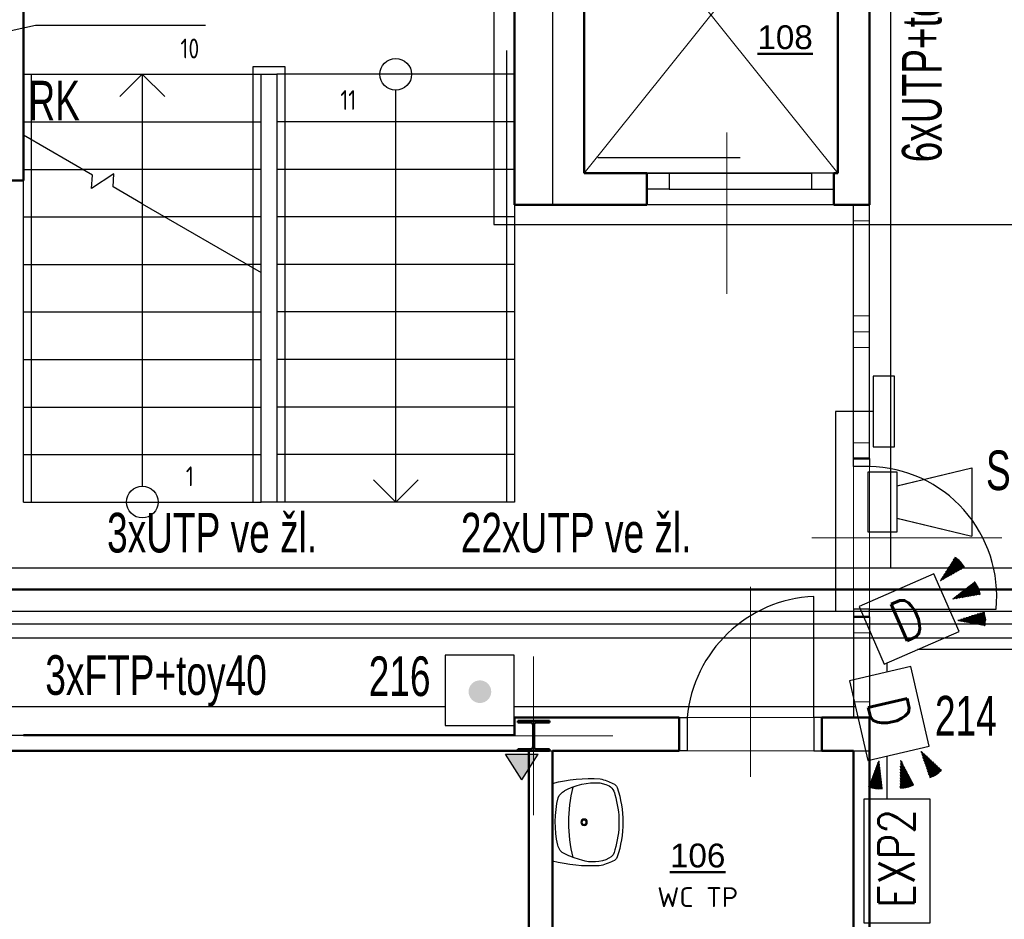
# Model space of a CAD drawing. Header units: millimetres. Extents: x -102634 to 407724, y -68883 to 155589.
# Tile 36 of 80: x 94200 to 100416, y 61800 to 67478. Entities that reach past the tile are written whole.
import ezdxf
from ezdxf.enums import TextEntityAlignment as Align
from ezdxf.lldxf.tags import DXFTag

# ---------------------------------------------------------------- set-up
doc = ezdxf.new("R2010")
doc.units = ezdxf.units.MM
doc.header["$LTSCALE"] = 20
for name, color, linetype in [('_CCTV', 6, 'Continuous'), ('_el.vrátný', 4, 'Continuous'), ('_EZS', 5, 'Continuous'), ('_hodiny', 1, 'Continuous'), ('_SK popis', 3, 'Continuous'), ('_strukturka', 3, 'Continuous'), ('_trasy', 34, 'Continuous'), ('CA_umyvadlo 1 (55x45)', 7, 'Continuous'), ('IN_SANITA', 7, 'Continuous')]:
    doc.layers.add(name, color=color, linetype=linetype)
for name, color, linetype, lineweight in [('CKDVERE_', 7, 'Continuous', 25), ('CKDVERE_NADROVINOU', 7, 'DASHDOT', 18), ('CKDVERE_OSY', 8, 'Continuous', 18), ('CKDVERE_PRAH', 7, 'Continuous', 25), ('CKDVERE_ZARUBNE_RAM', 7, 'Continuous', 25), ('CKOKNA', 7, 'Continuous', 18), ('CKPOPISM', 7, 'Continuous', 50), ('CKPOPISM_POPIS', 3, 'Continuous', 25), ('CKRASTR', 7, 'DASHDOT', 18), ('CKSCHODY_NADROVINOU', 7, 'DĚLICÍ', 25), ('CKSCHODY_PODROVINOU', 7, 'Continuous', 25), ('CKSCHODY_VYSTUP', 7, 'Continuous', 25), ('CKSTENY_PODROVINOU', 7, 'Continuous', 25), ('CKSTENY_REZ', 7, 'Continuous', 50), ('CSPROFILY_OSY', 9, 'DASHDOT', 18), ('CSPROFILY_REZY', 7, 'Continuous', 50), ('IN_C_TENKA', 7, 'Continuous', 18)]:
    doc.layers.add(name, color=color, linetype=linetype, lineweight=lineweight)
doc.styles.add('A', font='ROMANS.SHX', dxfattribs={"width": 0.8, "height": 0.15})
doc.styles.add('Arial', font='arial.ttf', dxfattribs={"width": 0.8})
doc.styles.add('ROMANS', font='ic-romans.shx', dxfattribs={"width": 0.8})
doc.styles.get("Standard").update_dxf_attribs({"font": 'isocpeur.ttf'})
tags = doc.linetypes.add('DASHDOT', pattern=[25.4, 12.7, -6.35, 0, -6.35]).pattern_tags.tags
tags[10:11] = [DXFTag(74, 4), DXFTag(75, 0), DXFTag(340, '0'), DXFTag(46, 0.0), DXFTag(50, 0.0), DXFTag(44, 0.0), DXFTag(45, 0.0)]
tags[8:9] = [DXFTag(74, 4), DXFTag(75, 0), DXFTag(340, '0'), DXFTag(46, 0.0), DXFTag(50, 0.0), DXFTag(44, 0.0), DXFTag(45, 0.0)]
tags[6:7] = [DXFTag(74, 4), DXFTag(75, 0), DXFTag(340, '0'), DXFTag(46, 0.0), DXFTag(50, 0.0), DXFTag(44, 0.0), DXFTag(45, 0.0)]
tags[4:5] = [DXFTag(74, 4), DXFTag(75, 0), DXFTag(340, '0'), DXFTag(46, 0.0), DXFTag(50, 0.0), DXFTag(44, 0.0), DXFTag(45, 0.0)]
tags = doc.linetypes.add('DĚLICÍ', pattern=[31.75, 12.7, -6.35, 0, -6.35, 0, -6.35]).pattern_tags.tags
tags[14:15] = [DXFTag(74, 4), DXFTag(75, 0), DXFTag(340, '0'), DXFTag(46, 0.0), DXFTag(50, 0.0), DXFTag(44, 0.0), DXFTag(45, 0.0)]
tags[12:13] = [DXFTag(74, 4), DXFTag(75, 0), DXFTag(340, '0'), DXFTag(46, 0.0), DXFTag(50, 0.0), DXFTag(44, 0.0), DXFTag(45, 0.0)]
tags[10:11] = [DXFTag(74, 4), DXFTag(75, 0), DXFTag(340, '0'), DXFTag(46, 0.0), DXFTag(50, 0.0), DXFTag(44, 0.0), DXFTag(45, 0.0)]
tags[8:9] = [DXFTag(74, 4), DXFTag(75, 0), DXFTag(340, '0'), DXFTag(46, 0.0), DXFTag(50, 0.0), DXFTag(44, 0.0), DXFTag(45, 0.0)]
tags[6:7] = [DXFTag(74, 4), DXFTag(75, 0), DXFTag(340, '0'), DXFTag(46, 0.0), DXFTag(50, 0.0), DXFTag(44, 0.0), DXFTag(45, 0.0)]
tags[4:5] = [DXFTag(74, 4), DXFTag(75, 0), DXFTag(340, '0'), DXFTag(46, 0.0), DXFTag(50, 0.0), DXFTag(44, 0.0), DXFTag(45, 0.0)]

# ---------------------------------------------------------------- blocks, each defined once
blk = doc.blocks.new('duální')
at = {"layer": '_EZS'}
for p, q in [((0, 198.7), (0, -198.7)), ((516.4, 198.7), (0, 198.7)), ((0, 198.7), (0, -198.7)), ((516.4, 198.7), (0, 198.7)), ((0, 198.7), (0, -198.7)), ((516.4, 198.7), (0, 198.7)), ((516.4, -198.7), (516.4, 198.7)), ((516.4, -198.7), (516.4, 198.7)), ((516.4, -198.7), (516.4, 198.7)), ((0, -198.7), (516.4, -198.7)), ((0, -198.7), (516.4, -198.7)), ((0, -198.7), (516.4, -198.7))]:
    blk.add_line(p, q, dxfattribs=at)
at = {"layer": '_EZS', "linetype": 'Continuous'}
for p, q in [((699.5, 199.9), (536.9, 140.6)), ((699.5, 199.9), (536.9, 140.6)), ((699.5, 199.9), (536.9, 140.6)), ((698, 204), (541.3, 146.9)), ((698, 204), (541.3, 146.9)), ((698, 204), (541.3, 146.9)), ((701, 195.7), (555, 142.5)), ((701, 195.7), (555, 142.5)), ((701, 195.7), (555, 142.5)), ((696.4, 208.1), (556.4, 157.1)), ((696.4, 208.1), (556.4, 157.1)), ((696.4, 208.1), (556.4, 157.1)), ((694.7, 212.1), (571.5, 167.3)), ((694.7, 212.1), (571.5, 167.3)), ((694.7, 212.1), (571.5, 167.3)), ((702.3, 191.4), (573.1, 144.4)), ((702.3, 191.4), (573.1, 144.4)), ((702.3, 191.4), (573.1, 144.4)), ((692.8, 216.2), (586.5, 177.5)), ((692.8, 216.2), (586.5, 177.5)), ((692.8, 216.2), (586.5, 177.5)), ((703.5, 187.2), (591.2, 146.3)), ((703.5, 187.2), (591.2, 146.3)), ((703.5, 187.2), (591.2, 146.3)), ((614.7, 148.8), (600.7, 187.1)), ((614.7, 148.8), (600.7, 187.1)), ((614.7, 148.8), (600.7, 187.1)), ((690.8, 220.1), (601.6, 187.6)), ((690.8, 220.1), (601.6, 187.6)), ((690.8, 220.1), (601.6, 187.6)), ((619.3, 149.2), (604.6, 189.6)), ((619.3, 149.2), (604.6, 189.6)), ((619.3, 149.2), (604.6, 189.6)), ((623.7, 149.7), (608.3, 192.1)), ((623.7, 149.7), (608.3, 192.1)), ((623.7, 149.7), (608.3, 192.1)), ((628.3, 150.2), (612, 194.7)), ((628.3, 150.2), (612, 194.7)), ((628.3, 150.2), (612, 194.7)), ((632.8, 150.7), (615.8, 197.2)), ((632.8, 150.7), (615.8, 197.2)), ((632.8, 150.7), (615.8, 197.2)), ((688.8, 224.1), (616.7, 197.9)), ((688.8, 224.1), (616.7, 197.9)), ((688.8, 224.1), (616.7, 197.9)), ((637.3, 151.1), (619.6, 199.8)), ((637.3, 151.1), (619.6, 199.8)), ((637.3, 151.1), (619.6, 199.8)), ((641.8, 151.6), (623.4, 202.3)), ((641.8, 151.6), (623.4, 202.3)), ((641.8, 151.6), (623.4, 202.3)), ((646.4, 152.1), (627.1, 204.8)), ((646.4, 152.1), (627.1, 204.8)), ((646.4, 152.1), (627.1, 204.8)), ((650.9, 152.5), (630.9, 207.4)), ((650.9, 152.5), (630.9, 207.4)), ((650.9, 152.5), (630.9, 207.4)), ((686.7, 228), (631.7, 208)), ((686.7, 228), (631.7, 208)), ((686.7, 228), (631.7, 208)), ((655.4, 153), (634.7, 210)), ((655.4, 153), (634.7, 210)), ((655.4, 153), (634.7, 210)), ((659.9, 153.5), (638.4, 212.5)), ((659.9, 153.5), (638.4, 212.5)), ((659.9, 153.5), (638.4, 212.5)), ((664.5, 153.9), (642.2, 215.1)), ((664.5, 153.9), (642.2, 215.1)), ((664.5, 153.9), (642.2, 215.1)), ((668.9, 154.4), (645.9, 217.6)), ((668.9, 154.4), (645.9, 217.6)), ((668.9, 154.4), (645.9, 217.6)), ((684.4, 231.8), (646.8, 218.2)), ((684.4, 231.8), (646.8, 218.2)), ((684.4, 231.8), (646.8, 218.2)), ((673.5, 154.9), (649.8, 220.1)), ((673.5, 154.9), (649.8, 220.1)), ((673.5, 154.9), (649.8, 220.1)), ((678, 155.4), (653.5, 222.7)), ((678, 155.4), (653.5, 222.7)), ((678, 155.4), (653.5, 222.7)), ((682.5, 155.8), (657.3, 225.2)), ((682.5, 155.8), (657.3, 225.2)), ((682.5, 155.8), (657.3, 225.2)), ((687, 156.3), (661, 227.8)), ((687, 156.3), (661, 227.8)), ((687, 156.3), (661, 227.8)), ((682, 235.6), (661.9, 228.4)), ((682, 235.6), (661.9, 228.4)), ((682, 235.6), (661.9, 228.4)), ((691.6, 156.8), (664.8, 230.3)), ((691.6, 156.8), (664.8, 230.3)), ((691.6, 156.8), (664.8, 230.3)), ((696.1, 157.2), (668.6, 232.9)), ((696.1, 157.2), (668.6, 232.9)), ((696.1, 157.2), (668.6, 232.9)), ((700.6, 157.7), (672.3, 235.4)), ((700.6, 157.7), (672.3, 235.4)), ((700.6, 157.7), (672.3, 235.4)), ((705.1, 158.2), (676.1, 237.9)), ((705.1, 158.2), (676.1, 237.9)), ((705.1, 158.2), (676.1, 237.9)), ((679.6, 239.5), (677, 238.5)), ((679.6, 239.5), (677, 238.5)), ((679.6, 239.5), (677, 238.5)), ((708.4, 162.1), (681.1, 237.1)), ((708.4, 162.1), (681.1, 237.1)), ((708.4, 162.1), (681.1, 237.1)), ((701.5, 193.9), (696.3, 208.3)), ((701.5, 193.9), (696.3, 208.3)), ((701.5, 193.9), (696.3, 208.3)), ((537.8, 140.8), (536.7, 143.8)), ((537.8, 140.8), (536.7, 143.8)), ((537.8, 140.8), (536.7, 143.8)), ((542.4, 141.2), (540.5, 146.3)), ((542.4, 141.2), (540.5, 146.3)), ((542.4, 141.2), (540.5, 146.3)), ((546.9, 141.6), (544.3, 148.9)), ((546.9, 141.6), (544.3, 148.9)), ((546.9, 141.6), (544.3, 148.9)), ((551.4, 142.2), (548, 151.4)), ((551.4, 142.2), (548, 151.4)), ((551.4, 142.2), (548, 151.4)), ((555.9, 142.6), (551.8, 154)), ((555.9, 142.6), (551.8, 154)), ((555.9, 142.6), (551.8, 154)), ((560.5, 143.1), (555.5, 156.6)), ((560.5, 143.1), (555.5, 156.6)), ((560.5, 143.1), (555.5, 156.6)), ((564.9, 143.5), (559.4, 159.1)), ((564.9, 143.5), (559.4, 159.1)), ((564.9, 143.5), (559.4, 159.1)), ((569.5, 144.1), (563.1, 161.6)), ((569.5, 144.1), (563.1, 161.6)), ((569.5, 144.1), (563.1, 161.6)), ((574, 144.5), (566.8, 164.1)), ((574, 144.5), (566.8, 164.1)), ((574, 144.5), (566.8, 164.1)), ((578.5, 144.9), (570.6, 166.7)), ((578.5, 144.9), (570.6, 166.7)), ((578.5, 144.9), (570.6, 166.7)), ((583, 145.5), (574.4, 169.3)), ((583, 145.5), (574.4, 169.3)), ((583, 145.5), (574.4, 169.3)), ((587.6, 145.9), (578.2, 171.8)), ((587.6, 145.9), (578.2, 171.8)), ((587.6, 145.9), (578.2, 171.8)), ((592.1, 146.4), (581.9, 174.3)), ((592.1, 146.4), (581.9, 174.3)), ((592.1, 146.4), (581.9, 174.3)), ((596.6, 146.9), (585.7, 176.9)), ((596.6, 146.9), (585.7, 176.9)), ((596.6, 146.9), (585.7, 176.9)), ((601.1, 147.4), (589.5, 179.4)), ((601.1, 147.4), (589.5, 179.4)), ((601.1, 147.4), (589.5, 179.4)), ((605.7, 147.8), (593.2, 182)), ((605.7, 147.8), (593.2, 182)), ((605.7, 147.8), (593.2, 182)), ((610.2, 148.3), (597, 184.5)), ((610.2, 148.3), (597, 184.5)), ((610.2, 148.3), (597, 184.5)), ((704.6, 182.9), (609.3, 148.2)), ((704.6, 182.9), (609.3, 148.2)), ((704.6, 182.9), (609.3, 148.2)), ((705.6, 178.5), (627.3, 150.1)), ((705.6, 178.5), (627.3, 150.1)), ((705.6, 178.5), (627.3, 150.1)), ((706.6, 174.2), (645.4, 151.9)), ((706.6, 174.2), (645.4, 151.9)), ((706.6, 174.2), (645.4, 151.9)), ((707.3, 169.8), (663.5, 153.8)), ((707.3, 169.8), (663.5, 153.8)), ((707.3, 169.8), (663.5, 153.8)), ((708, 165.4), (681.6, 155.8)), ((708, 165.4), (681.6, 155.8)), ((708, 165.4), (681.6, 155.8)), ((708.6, 160.9), (699.7, 157.7)), ((708.6, 160.9), (699.7, 157.7)), ((708.6, 160.9), (699.7, 157.7)), ((736, 2.9), (562.9, 2.9)), ((736, 2.9), (562.9, 2.9)), ((736, 2.9), (562.9, 2.9)), ((563.8, 2.7), (563.8, 6)), ((563.8, 2.7), (563.8, 6)), ((563.8, 2.7), (563.8, 6)), ((568.2, 1.6), (568.2, 7.1)), ((568.2, 1.6), (568.2, 7.1)), ((568.2, 1.6), (568.2, 7.1)), ((736, 7.4), (569.3, 7.4)), ((736, 7.4), (569.3, 7.4)), ((736, 7.4), (569.3, 7.4)), ((572.7, 0.5), (572.7, 8.2)), ((572.7, 0.5), (572.7, 8.2)), ((572.7, 0.5), (572.7, 8.2)), ((577.1, -0.6), (577.1, 9.3)), ((577.1, -0.6), (577.1, 9.3)), ((577.1, -0.6), (577.1, 9.3)), ((581.5, -1.7), (581.5, 10.4)), ((581.5, -1.7), (581.5, 10.4)), ((581.5, -1.7), (581.5, 10.4)), ((585.9, -2.8), (585.9, 11.5)), ((585.9, -2.8), (585.9, 11.5)), ((585.9, -2.8), (585.9, 11.5)), ((735.8, 11.8), (586.9, 11.8)), ((735.8, 11.8), (586.9, 11.8)), ((735.8, 11.8), (586.9, 11.8)), ((590.3, -3.9), (590.3, 12.6)), ((590.3, -3.9), (590.3, 12.6)), ((590.3, -3.9), (590.3, 12.6)), ((594.7, -5), (594.7, 13.7)), ((594.7, -5), (594.7, 13.7)), ((594.7, -5), (594.7, 13.7)), ((599.1, -6.1), (599.1, 14.9)), ((599.1, -6.1), (599.1, 14.9)), ((599.1, -6.1), (599.1, 14.9)), ((603.5, -7.2), (603.5, 16)), ((603.5, -7.2), (603.5, 16)), ((603.5, -7.2), (603.5, 16)), ((735.6, 16.2), (604.6, 16.2)), ((735.6, 16.2), (604.6, 16.2)), ((735.6, 16.2), (604.6, 16.2)), ((607.9, -8.3), (607.9, 17.1)), ((607.9, -8.3), (607.9, 17.1)), ((607.9, -8.3), (607.9, 17.1)), ((612.3, -9.4), (612.3, 18.2)), ((612.3, -9.4), (612.3, 18.2)), ((612.3, -9.4), (612.3, 18.2)), ((616.8, -10.5), (616.8, 19.3)), ((616.8, -10.5), (616.8, 19.3)), ((616.8, -10.5), (616.8, 19.3)), ((621.2, -11.6), (621.2, 20.4)), ((621.2, -11.6), (621.2, 20.4)), ((621.2, -11.6), (621.2, 20.4)), ((735.2, 20.6), (622.2, 20.6)), ((735.2, 20.6), (622.2, 20.6)), ((735.2, 20.6), (622.2, 20.6)), ((625.6, -12.7), (625.6, 21.5)), ((625.6, -12.7), (625.6, 21.5)), ((625.6, -12.7), (625.6, 21.5)), ((630, -13.8), (630, 22.6)), ((630, -13.8), (630, 22.6)), ((630, -13.8), (630, 22.6)), ((634.4, -14.9), (634.4, 23.7)), ((634.4, -14.9), (634.4, 23.7)), ((634.4, -14.9), (634.4, 23.7)), ((638.8, -16), (638.8, 24.8)), ((638.8, -16), (638.8, 24.8)), ((638.8, -16), (638.8, 24.8)), ((734.8, 25), (639.8, 25)), ((734.8, 25), (639.8, 25)), ((734.8, 25), (639.8, 25)), ((643.2, -17.1), (643.2, 25.9)), ((643.2, -17.1), (643.2, 25.9)), ((643.2, -17.1), (643.2, 25.9)), ((647.6, -18.2), (647.6, 27)), ((647.6, -18.2), (647.6, 27)), ((647.6, -18.2), (647.6, 27)), ((652, -19.3), (652, 28.1)), ((652, -19.3), (652, 28.1)), ((652, -19.3), (652, 28.1)), ((656.4, -20.4), (656.4, 29.2)), ((656.4, -20.4), (656.4, 29.2)), ((656.4, -20.4), (656.4, 29.2)), ((734.2, 29.4), (657.5, 29.4)), ((734.2, 29.4), (657.5, 29.4)), ((734.2, 29.4), (657.5, 29.4)), ((660.9, -21.5), (660.9, 30.3)), ((660.9, -21.5), (660.9, 30.3)), ((660.9, -21.5), (660.9, 30.3)), ((665.3, -22.6), (665.3, 31.4)), ((665.3, -22.6), (665.3, 31.4)), ((665.3, -22.6), (665.3, 31.4)), ((669.7, -23.7), (669.7, 32.5)), ((669.7, -23.7), (669.7, 32.5)), ((669.7, -23.7), (669.7, 32.5)), ((674.1, -24.8), (674.1, 33.6)), ((674.1, -24.8), (674.1, 33.6)), ((674.1, -24.8), (674.1, 33.6)), ((733.5, 33.8), (675.1, 33.8)), ((733.5, 33.8), (675.1, 33.8)), ((733.5, 33.8), (675.1, 33.8)), ((678.5, -25.9), (678.5, 34.7)), ((678.5, -25.9), (678.5, 34.7)), ((678.5, -25.9), (678.5, 34.7)), ((682.9, -27), (682.9, 35.8)), ((682.9, -27), (682.9, 35.8)), ((682.9, -27), (682.9, 35.8)), ((687.3, -28.1), (687.3, 36.9)), ((687.3, -28.1), (687.3, 36.9)), ((687.3, -28.1), (687.3, 36.9)), ((691.7, -29.2), (691.7, 38)), ((691.7, -29.2), (691.7, 38)), ((691.7, -29.2), (691.7, 38)), ((732.7, 38.2), (692.8, 38.2)), ((732.7, 38.2), (692.8, 38.2)), ((732.7, 38.2), (692.8, 38.2)), ((696.1, -30.4), (696.1, 39.1)), ((696.1, -30.4), (696.1, 39.1)), ((696.1, -30.4), (696.1, 39.1)), ((700.5, -31.5), (700.5, 40.2)), ((700.5, -31.5), (700.5, 40.2)), ((700.5, -31.5), (700.5, 40.2)), ((705, -32.6), (705, 41.3)), ((705, -32.6), (705, 41.3)), ((705, -32.6), (705, 41.3)), ((709.4, -33.7), (709.4, 42.4)), ((709.4, -33.7), (709.4, 42.4)), ((709.4, -33.7), (709.4, 42.4)), ((731.8, 42.6), (710.4, 42.6)), ((731.8, 42.6), (710.4, 42.6)), ((731.8, 42.6), (710.4, 42.6)), ((713.8, -34.8), (713.8, 43.5)), ((713.8, -34.8), (713.8, 43.5)), ((713.8, -34.8), (713.8, 43.5)), ((718.2, -35.9), (718.2, 44.6)), ((718.2, -35.9), (718.2, 44.6)), ((718.2, -35.9), (718.2, 44.6)), ((722.6, -37), (722.6, 45.7)), ((722.6, -37), (722.6, 45.7)), ((722.6, -37), (722.6, 45.7)), ((727, -38.1), (727, 46.8)), ((727, -38.1), (727, 46.8)), ((727, -38.1), (727, 46.8)), ((730.8, 47), (728, 47)), ((730.8, 47), (728, 47)), ((730.8, 47), (728, 47)), ((731.4, -35.6), (731.4, 44.3)), ((731.4, -35.6), (731.4, 44.3)), ((731.4, -35.6), (731.4, 44.3)), ((735.8, -3.3), (735.8, 12)), ((735.8, -3.3), (735.8, 12)), ((735.8, -3.3), (735.8, 12)), ((735.9, -1.5), (580.5, -1.5)), ((735.9, -1.5), (580.5, -1.5)), ((735.9, -1.5), (580.5, -1.5)), ((735.7, -5.9), (598.2, -5.9)), ((735.7, -5.9), (598.2, -5.9)), ((735.7, -5.9), (598.2, -5.9)), ((735.4, -10.3), (615.8, -10.3)), ((735.4, -10.3), (615.8, -10.3)), ((735.4, -10.3), (615.8, -10.3)), ((734.9, -14.7), (633.4, -14.7)), ((734.9, -14.7), (633.4, -14.7)), ((734.9, -14.7), (633.4, -14.7)), ((734.4, -19.1), (651.1, -19.1)), ((734.4, -19.1), (651.1, -19.1)), ((734.4, -19.1), (651.1, -19.1)), ((733.8, -23.5), (668.7, -23.5)), ((733.8, -23.5), (668.7, -23.5)), ((733.8, -23.5), (668.7, -23.5)), ((733, -27.9), (686.4, -27.9)), ((733, -27.9), (686.4, -27.9)), ((733, -27.9), (686.4, -27.9)), ((732.1, -32.3), (704, -32.3)), ((732.1, -32.3), (704, -32.3)), ((732.1, -32.3), (704, -32.3)), ((731.1, -36.7), (721.6, -36.7)), ((731.1, -36.7), (721.6, -36.7)), ((731.1, -36.7), (721.6, -36.7)), ((537.8, -132), (536.7, -135.1)), ((537.8, -132), (536.7, -135.1)), ((537.8, -132), (536.7, -135.1)), ((699.5, -191.1), (536.9, -131.9)), ((699.5, -191.1), (536.9, -131.9)), ((699.5, -191.1), (536.9, -131.9)), ((542.4, -132.4), (540.5, -137.7)), ((542.4, -132.4), (540.5, -137.7)), ((542.4, -132.4), (540.5, -137.7)), ((698, -195.3), (541.3, -138.3)), ((698, -195.3), (541.3, -138.3)), ((698, -195.3), (541.3, -138.3)), ((546.9, -133), (544.3, -140.2)), ((546.9, -133), (544.3, -140.2)), ((546.9, -133), (544.3, -140.2)), ((551.4, -133.4), (548, -142.7)), ((551.4, -133.4), (548, -142.7)), ((551.4, -133.4), (548, -142.7)), ((555.9, -133.9), (551.8, -145.2)), ((555.9, -133.9), (551.8, -145.2)), ((555.9, -133.9), (551.8, -145.2)), ((701, -186.9), (555, -133.8)), ((701, -186.9), (555, -133.8)), ((701, -186.9), (555, -133.8)), ((560.5, -134.4), (555.5, -147.8)), ((560.5, -134.4), (555.5, -147.8)), ((560.5, -134.4), (555.5, -147.8)), ((696.4, -199.3), (556.4, -148.4)), ((696.4, -199.3), (556.4, -148.4)), ((696.4, -199.3), (556.4, -148.4)), ((564.9, -134.9), (559.4, -150.4)), ((564.9, -134.9), (559.4, -150.4)), ((564.9, -134.9), (559.4, -150.4)), ((569.5, -135.3), (563.1, -152.9)), ((569.5, -135.3), (563.1, -152.9)), ((569.5, -135.3), (563.1, -152.9)), ((574, -135.8), (566.8, -155.4)), ((574, -135.8), (566.8, -155.4)), ((574, -135.8), (566.8, -155.4)), ((578.5, -136.3), (570.6, -158)), ((578.5, -136.3), (570.6, -158)), ((578.5, -136.3), (570.6, -158)), ((694.7, -203.4), (571.5, -158.6)), ((694.7, -203.4), (571.5, -158.6)), ((694.7, -203.4), (571.5, -158.6)), ((702.3, -182.7), (573.1, -135.7)), ((702.3, -182.7), (573.1, -135.7)), ((702.3, -182.7), (573.1, -135.7)), ((583, -136.7), (574.4, -160.5)), ((583, -136.7), (574.4, -160.5)), ((583, -136.7), (574.4, -160.5)), ((587.6, -137.2), (578.2, -163.1)), ((587.6, -137.2), (578.2, -163.1)), ((587.6, -137.2), (578.2, -163.1)), ((592.1, -137.7), (581.9, -165.6)), ((592.1, -137.7), (581.9, -165.6)), ((592.1, -137.7), (581.9, -165.6)), ((596.6, -138.2), (585.7, -168.2)), ((596.6, -138.2), (585.7, -168.2)), ((596.6, -138.2), (585.7, -168.2)), ((692.8, -207.4), (586.5, -168.8)), ((692.8, -207.4), (586.5, -168.8)), ((692.8, -207.4), (586.5, -168.8)), ((601.1, -138.6), (589.5, -170.7)), ((601.1, -138.6), (589.5, -170.7)), ((601.1, -138.6), (589.5, -170.7)), ((703.5, -178.5), (591.2, -137.6)), ((703.5, -178.5), (591.2, -137.6)), ((703.5, -178.5), (591.2, -137.6)), ((605.7, -139.1), (593.2, -173.2)), ((605.7, -139.1), (593.2, -173.2)), ((605.7, -139.1), (593.2, -173.2)), ((610.2, -139.6), (597, -175.8)), ((610.2, -139.6), (597, -175.8)), ((610.2, -139.6), (597, -175.8)), ((614.7, -140), (600.7, -178.3)), ((614.7, -140), (600.7, -178.3)), ((614.7, -140), (600.7, -178.3)), ((690.8, -211.4), (601.6, -179)), ((690.8, -211.4), (601.6, -179)), ((690.8, -211.4), (601.6, -179)), ((619.3, -140.5), (604.6, -180.9)), ((619.3, -140.5), (604.6, -180.9)), ((619.3, -140.5), (604.6, -180.9)), ((623.7, -141), (608.3, -183.5)), ((623.7, -141), (608.3, -183.5)), ((623.7, -141), (608.3, -183.5)), ((704.6, -174.2), (609.3, -139.5)), ((704.6, -174.2), (609.3, -139.5)), ((704.6, -174.2), (609.3, -139.5)), ((628.3, -141.5), (612, -186)), ((628.3, -141.5), (612, -186)), ((628.3, -141.5), (612, -186)), ((632.8, -141.9), (615.8, -188.5)), ((632.8, -141.9), (615.8, -188.5)), ((632.8, -141.9), (615.8, -188.5)), ((637.3, -142.4), (619.6, -191.1)), ((637.3, -142.4), (619.6, -191.1)), ((637.3, -142.4), (619.6, -191.1)), ((641.8, -142.9), (623.4, -193.6)), ((641.8, -142.9), (623.4, -193.6)), ((641.8, -142.9), (623.4, -193.6)), ((646.4, -143.3), (627.1, -196.2)), ((646.4, -143.3), (627.1, -196.2)), ((646.4, -143.3), (627.1, -196.2)), ((705.6, -169.9), (627.3, -141.3)), ((705.6, -169.9), (627.3, -141.3)), ((705.6, -169.9), (627.3, -141.3)), ((650.9, -143.8), (630.9, -198.7)), ((650.9, -143.8), (630.9, -198.7)), ((650.9, -143.8), (630.9, -198.7)), ((655.4, -144.3), (634.7, -201.2)), ((655.4, -144.3), (634.7, -201.2)), ((655.4, -144.3), (634.7, -201.2)), ((659.9, -144.8), (638.4, -203.8)), ((659.9, -144.8), (638.4, -203.8)), ((659.9, -144.8), (638.4, -203.8)), ((664.5, -145.2), (642.2, -206.3)), ((664.5, -145.2), (642.2, -206.3)), ((664.5, -145.2), (642.2, -206.3)), ((706.6, -165.5), (645.4, -143.2)), ((706.6, -165.5), (645.4, -143.2)), ((706.6, -165.5), (645.4, -143.2)), ((668.9, -145.7), (645.9, -208.9)), ((668.9, -145.7), (645.9, -208.9)), ((668.9, -145.7), (645.9, -208.9)), ((673.5, -146.2), (649.8, -211.4)), ((673.5, -146.2), (649.8, -211.4)), ((673.5, -146.2), (649.8, -211.4)), ((678, -146.6), (653.5, -214)), ((678, -146.6), (653.5, -214)), ((678, -146.6), (653.5, -214)), ((682.5, -147.1), (657.3, -216.5)), ((682.5, -147.1), (657.3, -216.5)), ((682.5, -147.1), (657.3, -216.5)), ((687, -147.6), (661, -219)), ((687, -147.6), (661, -219)), ((687, -147.6), (661, -219)), ((707.3, -161.1), (663.5, -145.2)), ((707.3, -161.1), (663.5, -145.2)), ((707.3, -161.1), (663.5, -145.2)), ((691.6, -148.1), (664.8, -221.6)), ((691.6, -148.1), (664.8, -221.6)), ((691.6, -148.1), (664.8, -221.6)), ((696.1, -148.5), (668.6, -224.2)), ((696.1, -148.5), (668.6, -224.2)), ((696.1, -148.5), (668.6, -224.2)), ((700.6, -149), (672.3, -226.7)), ((700.6, -149), (672.3, -226.7)), ((700.6, -149), (672.3, -226.7)), ((705.1, -149.5), (676.1, -229.2)), ((705.1, -149.5), (676.1, -229.2)), ((705.1, -149.5), (676.1, -229.2)), ((708.4, -153.4), (681.1, -228.4)), ((708.4, -153.4), (681.1, -228.4)), ((708.4, -153.4), (681.1, -228.4)), ((708, -156.6), (681.6, -147)), ((708, -156.6), (681.6, -147)), ((708, -156.6), (681.6, -147)), ((701.5, -185.1), (696.3, -199.5)), ((701.5, -185.1), (696.3, -199.5)), ((701.5, -185.1), (696.3, -199.5)), ((708.6, -152.1), (699.7, -148.9)), ((708.6, -152.1), (699.7, -148.9)), ((708.6, -152.1), (699.7, -148.9)), ((688.8, -215.4), (616.7, -189.1)), ((688.8, -215.4), (616.7, -189.1)), ((688.8, -215.4), (616.7, -189.1)), ((686.7, -219.2), (631.7, -199.3)), ((686.7, -219.2), (631.7, -199.3)), ((686.7, -219.2), (631.7, -199.3)), ((684.4, -223.1), (646.8, -209.5)), ((684.4, -223.1), (646.8, -209.5)), ((684.4, -223.1), (646.8, -209.5)), ((682, -227), (661.9, -219.6)), ((682, -227), (661.9, -219.6)), ((682, -227), (661.9, -219.6)), ((679.6, -230.8), (677, -229.8)), ((679.6, -230.8), (677, -229.8)), ((679.6, -230.8), (677, -229.8))]:
    blk.add_line(p, q, dxfattribs=at)
for centre, start_param, end_param in [((533.3, 140.8), 5.598633, 6.095073), ((533.3, 140.8), 5.598633, 6.095073), ((533.3, 140.8), 5.598633, 6.095073), ((559.6, 4.4), 5.249567, 5.746007), ((559.6, 4.4), 5.249567, 5.746007), ((559.6, 4.4), 5.249567, 5.746007), ((533.3, -132.1), 4.900501, 5.396942), ((533.3, -132.1), 4.900501, 5.396942), ((533.3, -132.1), 4.900501, 5.396942)]:
    blk.add_ellipse(centre, major_axis=(124.7, 124.7), ratio=1, start_param=start_param, end_param=end_param, dxfattribs=at)
at = {"layer": '_EZS', "linetype": 'Continuous', "style": 'A', "width": 0.8}
blk.add_text('D', height=252, dxfattribs=at).set_placement((247.6, 4.5), align=Align.MIDDLE)
blk.add_text('D', height=252, dxfattribs=at).set_placement((247.6, 4.5), align=Align.MIDDLE)
blk.add_text('D', height=252, dxfattribs=at).set_placement((247.6, 4.5), align=Align.MIDDLE)
blk = doc.blocks.new('tlačítkový')
h = blk.add_hatch(color=256)
edge = h.paths.add_edge_path()
edge.add_arc((220.2, 213), 71.5, 0, 360)
blk.add_lwpolyline([(437.4, 0), (437.4, 444.4), (0, 444.4), (0, 0)], close=True)
blk = doc.blocks.new('sir EZS')
at = {"layer": '_EZS'}
for p, q in [((180.5, 101.6), (653, 215.9)), ((183, 102.3), (653, 215.9)), ((183, 102.3), (653, 215.9)), ((653, 215.9), (653, -215.9)), ((653, 215.9), (653, -215.9)), ((653, 215.9), (653, -215.9)), ((180.5, -101.6), (653, -215.9)), ((183, -102.3), (653, -215.9)), ((183, -102.3), (653, -215.9))]:
    blk.add_line(p, q, dxfattribs=at)
at = {"layer": '_EZS', "linetype": 'Continuous'}
blk.add_lwpolyline([(0, 189.9), (180.5, 189.9), (180.5, -189.9), (0, -189.9)], close=True, dxfattribs=at)
blk.add_lwpolyline([(0, 189.9), (180.5, 189.9), (180.5, -189.9), (0, -189.9)], close=True, dxfattribs=at)
blk.add_lwpolyline([(0, 189.9), (180.5, 189.9), (180.5, -189.9), (0, -189.9)], close=True, dxfattribs=at)
blk = doc.blocks.new('CK_S_EXT_HEAHEA200')
at = {"transparency": 33554687}
for p, q in [((-100, 95), (100, 95)), ((-100, 95), (-100, 85)), ((-100, 85), (-21.25, 85)), ((-3.25, -67), (-3.25, 67)), ((3.25, -67), (3.25, 67)), ((100, 85), (21.25, 85)), ((100, 95), (100, 85)), ((-100, -95), (-100, -85)), ((-100, -85), (-21.25, -85)), ((-100, -95), (100, -95)), ((100, -85), (21.25, -85)), ((100, -95), (100, -85))]:
    blk.add_line(p, q, dxfattribs=at)
for centre, start, end in [((-21.25, 67), 0, 90), ((21.25, 67), 90, 180), ((-21.25, -67), 270, 0), ((21.25, -67), 180, 270)]:
    blk.add_arc(centre, 18, start, end, dxfattribs=at)
blk = doc.blocks.new('umyvadlo 1 (55x45)_P')
at = {"layer": 'CA_umyvadlo 1 (55x45)', "linetype": 'ByBlock', "transparency": 33554687}
for points in [[(-0.2448, 0.0002, 0.077931), (-0.2731, -0.3008, 0.068031), (-0.2441, -0.381, 0.244962), (-0.2183, -0.4075, 0.165243), (0.2196, -0.4075, 0.244752), (0.2453, -0.381, 0.072964), (0.2756, -0.2947, 0.073303), (0.246, 0.0002)], [(-0.1991, -0.0766, 0.13917), (-0.2483, -0.2973), (-0.2369, -0.3358, 0.309536), (-0.174, -0.3925, 0.150009), (0.1756, -0.3925, 0.287481), (0.2281, -0.3557, 0.190467), (0.2403, -0.1835, 0.04778), (0.2004, -0.0766, 0.225267), (0.1455, -0.0326, 0.117325), (-0.1541, -0.0357, 0.189059), (-0.198, -0.0744)]]:
    blk.add_lwpolyline(points, format="xyb", close=True, dxfattribs=at)
blk.add_lwpolyline([(-0.2199, -0.1274, -0.125328), (0.2222, -0.1274)], format="xyb", dxfattribs=at)
for radius in [0.0204, 0.0139]:
    blk.add_circle((0.0006, -0.1987), radius, dxfattribs=at)
blk = doc.blocks.new('CKBL2112015092642', base_point=(98321, 67318))
blk = doc.blocks.new('CKBL2032316081210')
blk = doc.blocks.new('žlab soklový')
at = {"layer": '_trasy'}
h = blk.add_hatch(color=256, dxfattribs=at)
edge = h.paths.add_edge_path()
edge.add_line((394.8, 0), (556.9, -102.9))
edge = h.paths.add_edge_path()
edge.add_line((394.8, 0), (556.9, 102.9))
edge = h.paths.add_edge_path()
edge.add_line((556.9, -102.9), (556.9, 102.9))
h.paths.add_polyline_path([(0, -102.9), (0, 102.9), (162.1, 0)])
at = {"layer": '_trasy', "linetype": 'Continuous'}
for p, q in [((162.1, 0), (0, 102.9)), ((0, -102.9), (0, 102.9)), ((162.1, 0), (0, -102.9))]:
    blk.add_line(p, q, dxfattribs=at)

msp = doc.modelspace()

# ---------------------------------------------------------------- linework, layer by layer
at = {"layer": '_CCTV', "color": 7}
for p, q in [((94299.5, 67440.5), (92809.6, 67118)), ((95373.5, 67440.5), (94299.5, 67440.5))]:
    msp.add_line(p, q, dxfattribs=at)
at = {"layer": '_CCTV'}
msp.add_line((100665.3, 63661.9), (87278.1, 63661.9), dxfattribs=at)
at = {"layer": '_el.vrátný'}
for p, q in [((97194.3, 69138.3), (97194.3, 66185.4)), ((97194.3, 66185.4), (103187.2, 66185.4)), ((100870.4, 63575.3), (87076.6, 63575.3))]:
    msp.add_line(p, q, dxfattribs=at)
at = {"layer": '_EZS'}
for p, q in [((102982.7, 63502.4), (99868.3, 63502.4)), ((99674.3, 63417.5), (99674.3, 63359.7)), ((92082.5, 63143.6), (96885.5, 63143.6)), ((97322.8, 63143.6), (99476.5, 63143.6)), ((99674.3, 62829.6), (99674.3, 62558.3))]:
    msp.add_line(p, q, dxfattribs=at)
msp.add_lwpolyline([(99948.4, 62558.3), (99529.4, 62558.3), (99529.4, 61777.3), (99948.4, 61777.3)], close=True, dxfattribs=at)
at = {"layer": '_hodiny'}
for p, q in [((99587.2, 65004.8), (99349.7, 65004.8)), ((99349.7, 65004.8), (99349.7, 63741.9)), ((100764.8, 63741.9), (93870.3, 63741.9))]:
    msp.add_line(p, q, dxfattribs=at)
msp.add_lwpolyline([(99722.3, 64781.2), (99722.3, 65228.4), (99587.2, 65228.4), (99587.2, 64781.2)], close=True, dxfattribs=at)
at = {"layer": '_strukturka'}
for p, q in [((99697.4, 68536.5), (99697.4, 64016.8)), ((103039.7, 64016.8), (87395.3, 64016.8))]:
    msp.add_line(p, q, dxfattribs=at)
at = {"layer": '_trasy', "lineweight": 50}
msp.add_line((102961, 63882.2), (87305.6, 63882.2), dxfattribs=at)
at = {"layer": 'CKDVERE_'}
for p, q in [((97849.4, 66608.2), (98749.4, 66608.2)), ((99214.4, 63073.2), (99214.4, 63838.2)), ((99564.4, 63758.2), (100364.4, 63758.2))]:
    msp.add_line(p, q, dxfattribs=at)
for centre, radius, start, end in [((99549, 63838.9), 819.4, 354.34379, 88.92328), ((99252.4, 62997.6), 841.4, 92.58851, 174.84917)]:
    msp.add_arc(centre, radius, start, end, dxfattribs=at)
at = {"layer": 'CKDVERE_NADROVINOU'}
for p, q in [((99464.4, 63758.2), (99464.4, 64658.2)), ((99564.4, 63758.2), (99564.4, 64658.2)), ((99214.4, 63073.2), (98414.4, 63073.2)), ((99214.4, 62863.2), (98414.4, 62863.2))]:
    msp.add_line(p, q, dxfattribs=at)
at = {"layer": 'CKDVERE_OSY'}
for p, q in [((98664.4, 66766.6), (98664.4, 65747.3)), ((100400.4, 64208.2), (99200.4, 64208.2)), ((98814.4, 63899.2), (98814.4, 62699.2))]:
    msp.add_line(p, q, dxfattribs=at)
at = {"layer": 'CKDVERE_PRAH'}
for p, q in [((98299.4, 66508.2), (99199.4, 66508.2)), ((98299.4, 66408.2), (99199.4, 66408.2))]:
    msp.add_line(p, q, dxfattribs=at)
at = {"layer": 'CKDVERE_ZARUBNE_RAM'}
for p, q in [((98159.4, 66508.2), (98299.4, 66508.2)), ((98159.4, 66408.2), (98159.4, 66508.2)), ((98299.4, 66508.2), (98299.4, 66408.2)), ((99339.4, 66508.2), (99199.4, 66508.2)), ((99199.4, 66508.2), (99199.4, 66408.2)), ((99339.4, 66408.2), (99339.4, 66508.2)), ((98299.4, 66408.2), (98159.4, 66408.2)), ((99199.4, 66408.2), (99339.4, 66408.2)), ((99464.4, 64658.2), (99464.4, 64708.2)), ((99464.4, 64708.2), (99564.4, 64708.2)), ((99564.4, 64708.2), (99564.4, 64658.2)), ((99564.4, 64658.2), (99464.4, 64658.2)), ((99564.4, 63758.2), (99464.4, 63758.2)), ((99464.4, 63758.2), (99464.4, 63708.2)), ((99564.4, 63708.2), (99564.4, 63758.2)), ((99464.4, 63708.2), (99564.4, 63708.2)), ((98364.4, 63073.2), (98414.4, 63073.2)), ((98364.4, 62863.2), (98364.4, 63073.2)), ((98414.4, 63073.2), (98414.4, 62863.2)), ((99264.4, 63073.2), (99214.4, 63073.2)), ((99214.4, 63073.2), (99214.4, 62863.2)), ((99264.4, 62863.2), (99264.4, 63073.2)), ((98414.4, 62863.2), (98364.4, 62863.2)), ((99214.4, 62863.2), (99264.4, 62863.2))]:
    msp.add_line(p, q, dxfattribs=at)
at = {"layer": 'CKOKNA'}
for p, q in [((99464.4, 66208.2), (99464.4, 66308.2)), ((99464.4, 66308.2), (99564.4, 66308.2)), ((99564.4, 66208.2), (99564.4, 66308.2)), ((99464.4, 65608.2), (99464.4, 66208.2)), ((99464.4, 66208.2), (99564.4, 66208.2)), ((99564.4, 65608.2), (99564.4, 66208.2)), ((99464.4, 65608.2), (99564.4, 65608.2)), ((99464.4, 65608.2), (99464.4, 65508.2)), ((99564.4, 65608.2), (99564.4, 65508.2)), ((99464.4, 65508.2), (99564.4, 65508.2)), ((99464.4, 65508.2), (99464.4, 65408.2)), ((99564.4, 65508.2), (99564.4, 65408.2)), ((99464.4, 64808.2), (99464.4, 65408.2)), ((99464.4, 65408.2), (99564.4, 65408.2)), ((99564.4, 64808.2), (99564.4, 65408.2)), ((99464.4, 64808.2), (99564.4, 64808.2)), ((99464.4, 64808.2), (99464.4, 64708.2)), ((99564.4, 64808.2), (99564.4, 64708.2)), ((99464.4, 64708.2), (99564.4, 64708.2)), ((99464.4, 63608.2), (99464.4, 63708.2)), ((99464.4, 63708.2), (99564.4, 63708.2)), ((99564.4, 63608.2), (99564.4, 63708.2)), ((99464.4, 63608.2), (99464.4, 63173.2)), ((99464.4, 63608.2), (99564.4, 63608.2)), ((99564.4, 63608.2), (99564.4, 63173.2)), ((99464.4, 63173.2), (99564.4, 63173.2)), ((99464.4, 63173.2), (99464.4, 63073.2)), ((99564.4, 63173.2), (99564.4, 63073.2)), ((99464.4, 63073.2), (99564.4, 63073.2))]:
    msp.add_line(p, q, dxfattribs=at)
at = {"layer": 'CKRASTR'}
for p, q in [((97444.4, 62458.2), (97444.4, 63458.2)), ((96944.4, 62958.2), (97944.4, 62958.2))]:
    msp.add_line(p, q, dxfattribs=at)
at = {"layer": 'CKSCHODY_NADROVINOU', "linetype": 'DASHDOT'}
for p, q in [((97274.4, 67283.2), (97274.4, 64433.1)), ((97324.4, 64433.2), (95724.4, 64433.1)), ((97274.4, 64433.2), (97274.4, 64433.1)), ((97274.4, 64433.2), (97274.4, 64433.1))]:
    msp.add_line(p, q, dxfattribs=at)
at = {"layer": 'CKSCHODY_NADROVINOU'}
for p, q in [((94224.4, 67133.2), (95724.4, 67133.2)), ((94224.4, 67133.2), (95724.4, 67133.2)), ((97324.4, 67133.2), (95824.4, 67133.2)), ((97324.4, 67133.2), (95824.4, 67133.2)), ((94224.4, 66833.2), (95724.4, 66833.2)), ((97324.4, 66833.2), (95824.4, 66833.2)), ((95724.4, 66533.2), (94596.5, 66533.2)), ((97324.4, 66533.2), (95824.4, 66533.2)), ((95724.4, 66233.2), (95116.1, 66233.2)), ((97324.4, 66233.2), (95824.4, 66233.2)), ((95724.4, 65933.2), (95635.7, 65933.2)), ((97324.4, 65933.2), (95824.4, 65933.2)), ((97324.4, 65633.2), (95824.4, 65633.2)), ((97324.4, 65333.2), (95824.4, 65333.2)), ((97324.4, 65033.2), (95824.4, 65033.2)), ((97324.4, 64733.2), (95824.4, 64733.2))]:
    msp.add_line(p, q, dxfattribs=at)
at = {"layer": 'CKSCHODY_NADROVINOU', "linetype": 'DASHDOT'}
for points in [[(94224.4, 66748), (94224.4, 69033.2), (97324.4, 69033.2), (97324.4, 68708.2)], [(97324.4, 68633.2), (97324.4, 64433.2), (97324.4, 64433.1)], [(95674.4, 65882), (95674.4, 67183.2), (95874.4, 67183.2), (95874.4, 64433.2), (95874.4, 64433.1)], [(95724.4, 65882), (95724.4, 67133.2), (95824.4, 67133.2), (95824.4, 64433.2), (95824.4, 64433.1)]]:
    msp.add_lwpolyline(points, dxfattribs=at)
at = {"layer": 'CKSCHODY_PODROVINOU'}
for p, q in [((94224.4, 66533.2), (94596.5, 66533.2)), ((94224.4, 66233.2), (95116.1, 66233.2)), ((94224.4, 65933.2), (95635.7, 65933.2)), ((94224.4, 65633.2), (95724.4, 65633.2)), ((94224.4, 65333.2), (95724.4, 65333.2)), ((94224.4, 65033.2), (95724.4, 65033.2)), ((94224.4, 64733.2), (95724.4, 64733.2)), ((94224.4, 64433.2), (95724.4, 64433.2))]:
    msp.add_line(p, q, dxfattribs=at)
for points in [[(94274.4, 64433.1), (94274.4, 64433.2), (94274.4, 67133.2)], [(94224.4, 64433.1), (94224.4, 64433.2), (94224.4, 66748)], [(95674.4, 64433.1), (95674.4, 65899.3)], [(95724.4, 64433.1), (95724.4, 64433.2), (95724.4, 65882)]]:
    msp.add_lwpolyline(points, dxfattribs=at)
at = {"layer": 'CKSCHODY_VYSTUP'}
for p, q in [((94974.4, 67133.2), (94833.1, 66991.9)), ((94974.4, 67133.2), (95115.7, 66991.9)), ((94974.4, 67133.2), (94974.4, 64533.1)), ((96574.4, 64433.2), (96574.4, 67033.3)), ((94974.4, 66315), (95724.4, 65882)), ((94974.4, 66315), (95724.4, 65882)), ((96574.4, 64433.2), (96433.1, 64574.4)), ((96574.4, 64433.2), (96715.7, 64574.4))]:
    msp.add_line(p, q, dxfattribs=at)
msp.add_lwpolyline([(94974.4, 66315), (94789.3, 66421.8), (94794.4, 66505.5), (94654.4, 66413.1), (94659.4, 66496.8), (94224.4, 66748)], dxfattribs=at)
msp.add_lwpolyline([(94974.4, 66315), (94789.3, 66421.8), (94794.4, 66505.5), (94654.4, 66413.1), (94659.4, 66496.8), (94224.4, 66748)], dxfattribs=at)
for centre, radius in [((96574.4, 67133.2), 99.9), ((94974.4, 64433.2), 99.9), ((94974.4, 64433.2), 0.000000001)]:
    msp.add_circle(centre, radius, dxfattribs=at)
at = {"layer": 'CKSTENY_PODROVINOU'}
for p, q in [((97564.4, 68633.2), (97564.4, 66308.2)), ((99339.4, 66508.2), (98159.4, 66508.2)), ((99339.4, 66308.2), (98159.4, 66308.2)), ((99464.4, 66308.2), (99564.4, 66308.2)), ((99464.4, 64708.2), (99464.4, 66308.2)), ((99564.4, 64708.2), (99564.4, 66308.2)), ((99464.4, 63708.2), (99464.4, 63073.2)), ((99564.4, 63708.2), (99564.4, 63073.2)), ((99464.4, 63073.2), (99564.4, 63073.2)), ((94124.4, 62963.2), (94224.4, 62963.2)), ((99464.4, 62863.2), (99564.4, 62863.2))]:
    msp.add_line(p, q, dxfattribs=at)
at = {"layer": 'CKSTENY_PODROVINOU', "color": 0, "linetype": 'Continuous'}
msp.add_line((97414.4, 62863.2), (97564.4, 62863.2), dxfattribs=at)
at = {"layer": 'CKSTENY_REZ'}
for p, q in [((94224.4, 68633.2), (94224.4, 66463.2)), ((97324.4, 66308.2), (97324.4, 68633.2)), ((99564.4, 66308.2), (99564.4, 68633.2)), ((97764.4, 68508.2), (97764.4, 66508.2)), ((99364.4, 66508.2), (99364.4, 68508.2)), ((94224.4, 66463.2), (94024.4, 66463.2)), ((97764.4, 66508.2), (98159.4, 66508.2)), ((98159.4, 66308.2), (98159.4, 66508.2)), ((99339.4, 66508.2), (99364.4, 66508.2)), ((99339.4, 66308.2), (99339.4, 66508.2)), ((97564.4, 66308.2), (97324.4, 66308.2)), ((98159.4, 66308.2), (97564.4, 66308.2)), ((99564.4, 66308.2), (99339.4, 66308.2)), ((99464.4, 66308.2), (99564.4, 66308.2)), ((99464.4, 64708.2), (99564.4, 64708.2)), ((99464.4, 64708.2), (99564.4, 64708.2)), ((99464.4, 63708.2), (99564.4, 63708.2)), ((99464.4, 63708.2), (99564.4, 63708.2)), ((97324.4, 62963.2), (97324.4, 63073.2)), ((97324.4, 63073.2), (97544.4, 63073.2)), ((97447.6, 63073.2), (98364.4, 63073.2)), ((98364.4, 62863.2), (98364.4, 63073.2)), ((99264.4, 63073.2), (99464.4, 63073.2)), ((99264.4, 62863.2), (99264.4, 63073.2)), ((99464.4, 63073.2), (99564.4, 63073.2)), ((99564.4, 63073.2), (99564.4, 60413.2)), ((94224.4, 62963.2), (97324.4, 62963.2)), ((93104.4, 62863.2), (97414.4, 62863.2)), ((97414.4, 62863.2), (97414.4, 59082.7)), ((97564.4, 62863.2), (97564.4, 60713.2)), ((97564.4, 62863.2), (98364.4, 62863.2)), ((99264.4, 62863.2), (99464.4, 62863.2)), ((99464.4, 62863.2), (99464.4, 60713.2))]:
    msp.add_line(p, q, dxfattribs=at)
at = {"layer": 'CSPROFILY_OSY'}
for p, q in [((97444.4, 62853.2), (97444.4, 63098.2)), ((97334.4, 62958.2), (97554.4, 62958.2))]:
    msp.add_line(p, q, dxfattribs=at)
at = {"layer": 'IN_C_TENKA'}
for p, q in [((97764.4, 68508.2), (99364.4, 66508.2)), ((99364.4, 68508.2), (97764.4, 66508.2))]:
    msp.add_line(p, q, dxfattribs=at)

# ---------------------------------------------------------------- block references
at = {"layer": '_EZS'}
for name, p in [('sir EZS', (99557.1, 64434.1)), ('tlačítkový', (96885.5, 63023.6))]:
    msp.add_blockref(name, p, dxfattribs=at)
for p, rotation in [((99578.6, 63592.5), 23.61429993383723), ((99632.5, 63350.1), 283.0448671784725)]:
    msp.add_blockref('duální', p, dxfattribs=dict(at, rotation=rotation))
at = {"layer": '_trasy', "rotation": 270}
msp.add_blockref('žlab soklový', (97370.4, 62843.1), dxfattribs=at)
at = {"layer": 'CKPOPISM'}
ref = msp.add_blockref('CKBL2112015092642', (99032.1, 67292), dxfattribs=dict(at, xscale=0.5, yscale=0.5, zscale=0.5))
ref.add_attrib('CISLO', '%%U108', dxfattribs={"height": 150, "style": 'Arial'}).set_placement((99032.1, 67292), align=Align.CENTER)
ref = msp.add_blockref('CKBL2032316081210', (98480.3, 61877.7), dxfattribs=at)
ref.add_attrib('CISLO', '%%U106', dxfattribs={"height": 150, "style": 'Arial'}).set_placement((98480.3, 62127.7), align=Align.CENTER)
ref.add_attrib('JMENO', 'WC TP', dxfattribs={"layer": 'CKPOPISM_POPIS', "height": 125}).set_placement((98480.3, 61877.7), align=Align.CENTER)
at = {"layer": 'CSPROFILY_REZY'}
msp.add_blockref('CK_S_EXT_HEAHEA200', (97444.4, 62958.2), dxfattribs=at)
at = {"layer": 'IN_SANITA', "linetype": 'Continuous', "xscale": -1000, "yscale": 1000, "zscale": 1000, "rotation": 89.99999999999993}
msp.add_blockref('umyvadlo 1 (55x45)_P', (97564.6, 62413.2), dxfattribs=at)

# ---------------------------------------------------------------- texts
at = {"layer": '_CCTV', "style": 'ROMANS', "width": 0.7}
msp.add_text('3xUTP ve žl.', height=250, dxfattribs=at).set_placement((94751.9, 64115.2))
at = {"layer": '_el.vrátný', "color": 241, "style": 'ROMANS', "width": 0.7}
msp.add_text('RK', height=250, dxfattribs=at).set_placement((94255.4, 66841.9))
at = {"layer": '_EZS', "style": 'ROMANS', "width": 0.7}
for s, p in [('S21', (100300.3, 64508.9)), ('3xFTP+toy40', (94361.9, 63216.7)), ('216', (96403.5, 63209.3)), ('214', (99978.3, 62960.1))]:
    msp.add_text(s, height=250, dxfattribs=at).set_placement(p)
at = {"layer": '_EZS', "style": 'A', "width": 0.8}
msp.add_text('EXP2', height=226.8, rotation=90, dxfattribs=at).set_placement((99735.6, 62184.9), align=Align.MIDDLE)
at = {"layer": '_SK popis', "style": 'ROMANS', "width": 0.7}
msp.add_text('6xUTP+toy40', height=250, rotation=90, dxfattribs=at).set_placement((100019.9, 66577.4))
msp.add_text('22xUTP ve žl.', height=250, dxfattribs=at).set_placement((96985, 64115.2))
at = {"layer": 'Defpoints', "width": 0.8}
for s, p in [('10', (95274.4, 67295.7)), ('11', (96274.4, 66970.7)), ('1', (95274.4, 64595.7))]:
    msp.add_text(s, height=125, dxfattribs=at).set_placement(p, align=Align.MIDDLE)

doc.saveas('drawing.dxf')
